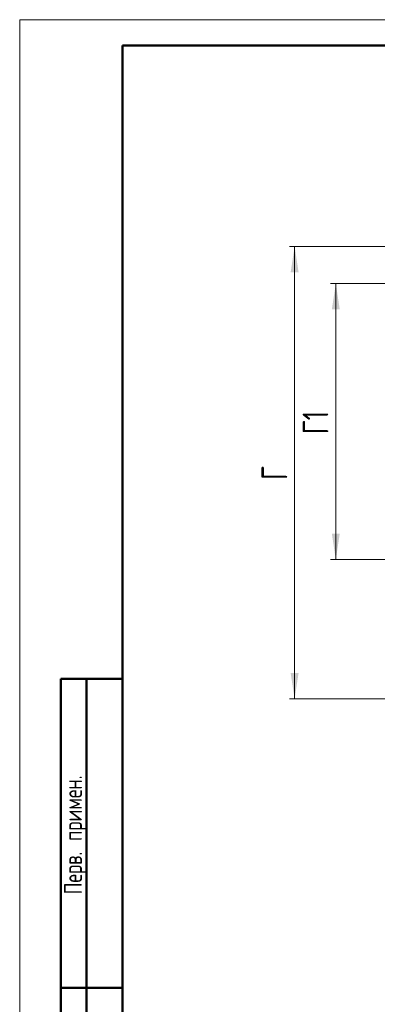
# Model space of a CAD drawing. Header units: millimetres. Extents: x 0 to 750, y 0 to 1050.
# Tile 3 of 8: x 0 to 174, y 572 to 1050. Entities that reach past the tile are written whole.
import ezdxf

# ---------------------------------------------------------------- set-up
doc = ezdxf.new("R2010")
doc.units = ezdxf.units.MM
doc.header["$LTSCALE"] = 2.5
doc.linetypes.add('SLD-Сплошная', pattern=[0])
doc.styles.add('SLDTEXTSTYLE0', font='TXT', dxfattribs={"width": 0.7})
doc.styles.add('SLDTEXTSTYLE1', font='TXT', dxfattribs={"width": 0.7, "bigfont": 'bigfont'})
doc.dimstyles.new('SLDDIMSTYLE0', dxfattribs={"dimtxt": 12.5, "dimasz": 12.5, "dimexe": 0, "dimexo": 0.0625, "dimgap": 3.125, "dimtad": 2, "dimdec": 1, "dimrnd": 1e-09, "dimzin": 12, "dimdsep": 46, "dimtxsty": 'SLDTEXTSTYLE0', "dimsah": 1, "dimcen": 0.09, "dimadec": 0, "dimazin": 3, "dimtfac": 1, "dimtdec": 3, "dimtofl": 0, "dimtmove": 0, "dimatfit": 3, "dimfxl": 0, "dimfrac": 2, "dimtolj": 1, "dimtzin": 12, "dimarcsym": 0})

# ---------------------------------------------------------------- blocks, each defined once
blk = doc.blocks.new('_D_2')
at = {"color": 7, "linetype": 'SLD-Сплошная', "lineweight": 0}
for p, q in [((216.01, 921.91), (151.03, 921.91)), ((153.53, 921.91), (153.53, 787.91)), ((216.01, 787.91), (151.03, 787.91))]:
    blk.add_line(p, q, dxfattribs=at)
at = {"color": 7, "linetype": 'SLD-Сплошная', "lineweight": 18}
for points in [[(153.53, 921.91), (151.61, 909.41), (155.45, 909.41)], [(153.53, 787.91), (155.45, 800.41), (151.61, 800.41)]]:
    blk.add_solid(points, dxfattribs=at)
at = {"color": 7, "linetype": 'SLD-Сплошная', "lineweight": 18, "insert": (137.42, 848.7), "char_height": 12.5, "attachment_point": 1, "rotation": 90, "style": 'SLDTEXTSTYLE1'}
blk.add_mtext('Г1', dxfattribs=at)
blk = doc.blocks.new('_D_5')
at = {"color": 7, "linetype": 'SLD-Сплошная', "lineweight": 0}
for p, q in [((205.51, 939.91), (131.03, 939.91)), ((133.53, 720.25), (133.53, 939.91)), ((348.06, 720.25), (131.03, 720.25))]:
    blk.add_line(p, q, dxfattribs=at)
at = {"color": 7, "linetype": 'SLD-Сплошная', "lineweight": 18}
for points in [[(133.53, 939.91), (131.61, 927.41), (135.45, 927.41)], [(133.53, 720.25), (135.45, 732.75), (131.61, 732.75)]]:
    blk.add_solid(points, dxfattribs=at)
at = {"color": 7, "linetype": 'SLD-Сплошная', "lineweight": 18, "insert": (117.42, 826.53), "char_height": 12.5, "attachment_point": 1, "rotation": 90, "style": 'SLDTEXTSTYLE1'}
blk.add_mtext('Г', dxfattribs=at)

msp = doc.modelspace()

# ---------------------------------------------------------------- linework, layer by layer
at = {"color": 7, "linetype": 'SLD-Сплошная', "lineweight": 18}
for q in [(742.5, 1050), (0, 0)]:
    msp.add_line((0, 1050), q, dxfattribs=at)
at = {"color": 7, "linetype": 'SLD-Сплошная', "lineweight": 50}
for p, q in [((50, 1037.5), (50, 12.5)), ((730, 1037.5), (50, 1037.5)), ((50, 1037.5), (50, 12.5)), ((20, 430), (20, 730)), ((50, 730), (20, 730)), ((20, 430), (20, 730)), ((32.5, 430), (32.5, 730)), ((32.5, 430), (32.5, 730)), ((20, 580), (50, 580)), ((50, 580), (20, 580))]:
    msp.add_line(p, q, dxfattribs=at)

# ---------------------------------------------------------------- texts
at = {"color": 7, "linetype": 'Continuous', "lineweight": 0, "insert": (21.5, 654.21), "char_height": 8.75, "attachment_point": 2, "rotation": 90, "style": 'SLDTEXTSTYLE1'}
msp.add_mtext('Перв. примен.', dxfattribs=at)

# ---------------------------------------------------------------- dimensions: what is measured, and where the dimension line sits
at = {"color": 7, "linetype": 'SLD-Сплошная', "lineweight": 18}
for base, p1, p2, text, picture, middle in [((133.53, 939.91), (348.08, 720.25), (205.53, 939.91), 'Г', '_D_5', (133.53, 830.08)), ((153.53, 787.91), (216.03, 921.91), (216.03, 787.91), 'Г1', '_D_2', (153.53, 854.91))]:
    dim = msp.add_linear_dim(base=base, p1=p1, p2=p2, angle=90, text=text, dimstyle='SLDDIMSTYLE0', dxfattribs=at)
    dim.commit()
    dim.dimension.update_dxf_attribs({"geometry": picture, "text_midpoint": middle, "dimtype": 160})

doc.saveas('drawing.dxf')
